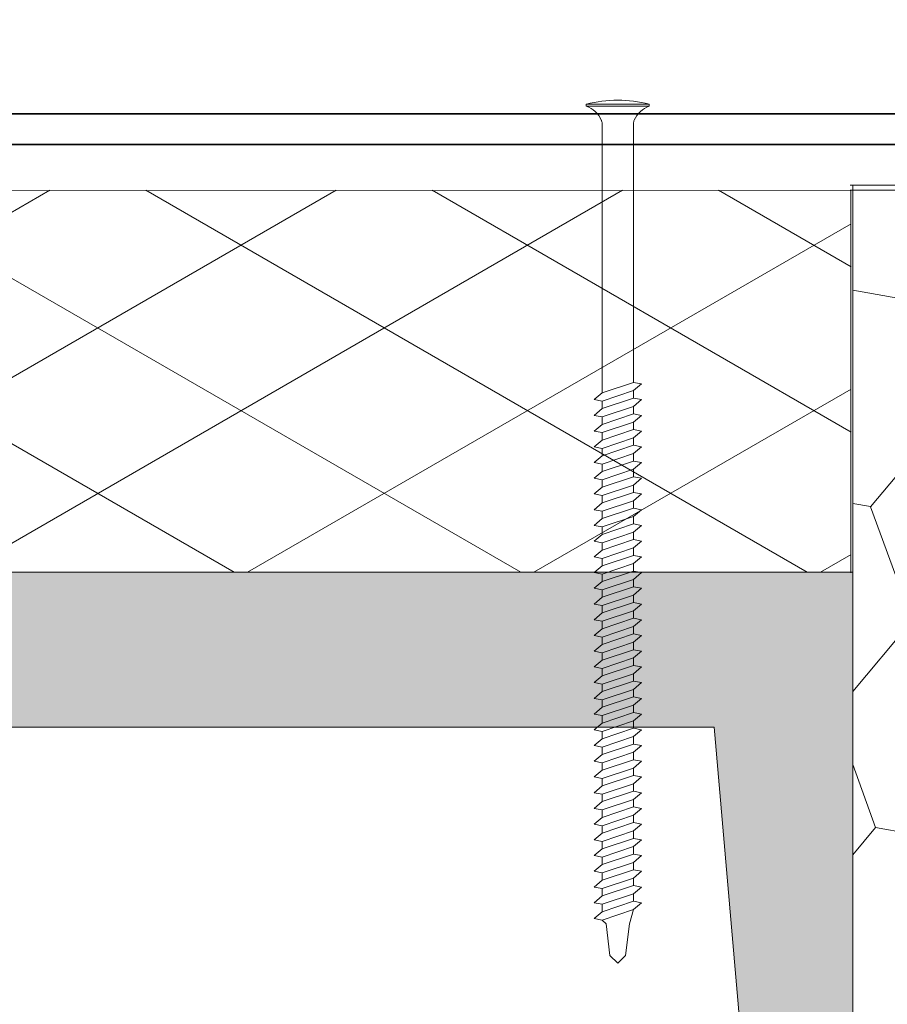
# Model space of a CAD drawing. Header units: millimetres. Extents: x -485339 to 350584, y -1189936 to 0.
# Tile 28 of 256: x -312446 to -312333, y -1061716 to -1061587. Entities that reach past the tile are written whole.
import ezdxf

# ---------------------------------------------------------------- set-up
doc = ezdxf.new("R2010")
doc.units = ezdxf.units.MM
doc.header["$LTSCALE"] = 10
for name, color, linetype, lineweight in [('N_klemp', 220, 'Continuous', 35), ('N_popis', 10, 'Continuous', 18), ('N_čáry_plné', 10, 'Continuous', 18), ('N_šrary', 10, 'Continuous', 18), ('St_čáry_plné', 250, 'Continuous', 18), ('St_šrafy', 250, 'Continuous', 18)]:
    doc.layers.add(name, color=color, linetype=linetype, lineweight=lineweight)
doc.styles.get("Standard").update_dxf_attribs({"font": 'simplex.shx', "width": 0.8})
doc.dimstyles.get("Standard").update_dxf_attribs({"dimtxt": 0.18, "dimasz": 0.18, "dimexe": 0.18, "dimexo": 0.0625, "dimgap": 0.09, "dimtad": 0, "dimtih": 1, "dimtoh": 1, "dimdec": 4, "dimzin": 0, "dimdsep": 46, "dimtxsty": 'Standard', "dimcen": 0.09, "dimadec": 0, "dimazin": 0, "dimtfac": 1, "dimtdec": 4, "dimtofl": 0, "dimtmove": 0, "dimatfit": 3, "dimfxl": 1, "dimtolj": 1, "dimtzin": 0, "dimarcsym": 0})

msp = doc.modelspace()

# ---------------------------------------------------------------- hatches: boundary and pattern name
at = {"layer": 'N_šrary', "linetype": 'Continuous'}
h = msp.add_hatch(dxfattribs=at)
h.set_pattern_fill('DIAMONDS', color=256, scale=150, angle=90, style=0)
h.set_pattern_definition([(150, (-518404.656, -1069215.747), (-9.375, -16.2379763), []), (210, (-518404.656, -1069215.747), (9.375, -16.2379763), [])])
h.paths.add_polyline_path([(-312555.45, -1061659.16), (-312337.24, -1061659.16), (-312337.24, -1061609.16), (-312555.45, -1061609.16)])
at = {"layer": 'N_šrary'}
h = msp.add_hatch(dxfattribs=at)
h.set_pattern_fill('HONEY', color=253, scale=5, angle=190, style=0)
h.set_pattern_definition([(350, (-857.19, -6105.14), (25.83807637, 9.40429065), [15.875, -31.75]), (110, (-857.19, -6105.14), (-21.0633928, 17.6742852), [15.875, -31.75]), (50, (-857.19, -6105.14), (4.77468357, 27.07857585), [-31.75, 15.875])])
h.paths.add_polyline_path([(-312337.04, -1061608.48), (-312337.04, -1061659.16), (-312337.04, -1061745.89), (-312337.04, -1062442.61), (-312217.04, -1062442.61), (-312217.04, -1061608.48)])
at = {"layer": 'St_šrafy'}
h = msp.add_hatch(color=253, dxfattribs=at)
h.dxf.hatch_style = 1
h.paths.add_polyline_path([(-312337.04, -1061659.16), (-312372.67, -1061659.16), (-312547.04, -1061659.16), (-312547.04, -1061745.89), (-312534.65, -1061745.89), (-312528.9, -1061679.46), (-312372.67, -1061679.46), (-312355.18, -1061679.46), (-312349.43, -1061745.89), (-312337.04, -1061745.89)])

# ---------------------------------------------------------------- linework, layer by layer
at = {"layer": 'N_klemp', "lineweight": 35}
msp.add_lwpolyline([(-312530.57, -1061570.44), (-312555.9, -1061572.74, 0.387902), (-312560.45, -1061577.72), (-312560.45, -1061598.16, 0.414214), (-312555.45, -1061603.16), (-312168.6, -1061603.16, 0.414214), (-312163.6, -1061598.16), (-312163.6, -1061551.45, 0.44165), (-312169.07, -1061546.47), (-312213.39, -1061550.6)], format="xyb", dxfattribs=at)
msp.add_lwpolyline([(-312168.6, -1061599.16), (-312555.45, -1061599.16)], dxfattribs=at)
at = {"layer": 'N_čáry_plné', "linetype": 'ByBlock'}
for p, q in [((-312371.92, -1061597.89), (-312371.92, -1061598.14)), ((-312371.92, -1061597.89), (-312363.68, -1061597.89)), ((-312365.74, -1061597.89), (-312369.86, -1061597.89)), ((-312363.68, -1061597.89), (-312363.68, -1061598.14)), ((-312371.92, -1061598.14), (-312371.66, -1061598.14)), ((-312371.92, -1061598.14), (-312363.68, -1061598.14)), ((-312369.86, -1061635.68), (-312369.86, -1061600.4)), ((-312365.74, -1061634.31), (-312365.74, -1061600.4)), ((-312555.45, -1061609.16), (-312337.28, -1061609.23)), ((-312365.74, -1061633.33), (-312365.74, -1061634.31)), ((-312369.86, -1061635.68), (-312365.74, -1061634.31)), ((-312369.86, -1061636.76), (-312365.74, -1061635.39)), ((-312365.74, -1061634.31), (-312364.71, -1061634.51)), ((-312365.74, -1061635.39), (-312364.71, -1061634.51)), ((-312365.74, -1061635.39), (-312365.74, -1061636.36)), ((-312370.89, -1061636.56), (-312369.86, -1061635.68)), ((-312370.89, -1061636.56), (-312369.86, -1061636.76)), ((-312369.86, -1061637.74), (-312365.74, -1061636.36)), ((-312365.74, -1061636.36), (-312364.71, -1061636.56)), ((-312365.74, -1061637.45), (-312364.71, -1061636.56)), ((-312370.89, -1061638.62), (-312369.86, -1061637.74)), ((-312369.86, -1061636.76), (-312369.86, -1061637.74)), ((-312369.86, -1061638.82), (-312365.74, -1061637.45)), ((-312365.74, -1061637.45), (-312365.74, -1061638.42)), ((-312370.89, -1061638.62), (-312369.86, -1061638.82)), ((-312369.86, -1061639.8), (-312365.74, -1061638.42)), ((-312369.86, -1061638.82), (-312369.86, -1061639.8)), ((-312365.74, -1061638.42), (-312364.71, -1061638.62)), ((-312365.74, -1061639.51), (-312364.71, -1061638.62)), ((-312370.89, -1061640.68), (-312369.86, -1061639.8)), ((-312369.86, -1061640.88), (-312365.74, -1061639.51)), ((-312369.86, -1061641.85), (-312365.74, -1061640.48)), ((-312365.74, -1061639.51), (-312365.74, -1061640.48)), ((-312365.74, -1061640.48), (-312364.71, -1061640.68)), ((-312370.89, -1061640.68), (-312369.86, -1061640.88)), ((-312370.89, -1061642.74), (-312369.86, -1061641.85)), ((-312369.86, -1061640.88), (-312369.86, -1061641.85)), ((-312369.86, -1061642.94), (-312365.74, -1061641.57)), ((-312365.74, -1061641.57), (-312364.71, -1061640.68)), ((-312365.74, -1061641.57), (-312365.74, -1061642.54)), ((-312370.89, -1061642.74), (-312369.86, -1061642.94)), ((-312369.86, -1061643.91), (-312365.74, -1061642.54)), ((-312369.86, -1061642.94), (-312369.86, -1061643.91)), ((-312365.74, -1061642.54), (-312364.71, -1061642.74)), ((-312365.74, -1061643.62), (-312364.71, -1061642.74)), ((-312370.89, -1061644.8), (-312369.86, -1061643.91)), ((-312369.86, -1061645), (-312365.74, -1061643.62)), ((-312365.74, -1061643.62), (-312365.74, -1061644.6)), ((-312370.89, -1061644.8), (-312369.86, -1061645)), ((-312369.86, -1061645.97), (-312365.74, -1061644.6)), ((-312369.86, -1061645), (-312369.86, -1061645.97)), ((-312369.86, -1061647.05), (-312365.74, -1061645.68)), ((-312365.74, -1061644.6), (-312364.71, -1061644.8)), ((-312365.74, -1061645.68), (-312364.71, -1061644.8)), ((-312365.74, -1061645.68), (-312365.74, -1061646.66)), ((-312370.89, -1061646.86), (-312369.86, -1061645.97)), ((-312370.89, -1061646.86), (-312369.86, -1061647.05)), ((-312369.86, -1061648.03), (-312365.74, -1061646.66)), ((-312365.74, -1061646.66), (-312364.71, -1061646.86)), ((-312365.74, -1061647.74), (-312364.71, -1061646.86)), ((-312370.89, -1061648.91), (-312369.86, -1061648.03)), ((-312369.86, -1061647.05), (-312369.86, -1061648.03)), ((-312369.86, -1061649.11), (-312365.74, -1061647.74)), ((-312365.74, -1061647.74), (-312365.74, -1061648.71)), ((-312370.89, -1061648.91), (-312369.86, -1061649.11)), ((-312369.86, -1061650.09), (-312365.74, -1061648.71)), ((-312369.86, -1061649.11), (-312369.86, -1061650.09)), ((-312365.74, -1061648.71), (-312364.71, -1061648.91)), ((-312365.74, -1061649.8), (-312364.71, -1061648.91)), ((-312370.89, -1061650.97), (-312369.86, -1061650.09)), ((-312369.86, -1061651.17), (-312365.74, -1061649.8)), ((-312369.86, -1061652.14), (-312365.74, -1061650.77)), ((-312365.74, -1061649.8), (-312365.74, -1061650.77)), ((-312365.74, -1061650.77), (-312364.71, -1061650.97)), ((-312370.89, -1061650.97), (-312369.86, -1061651.17)), ((-312370.89, -1061653.03), (-312369.86, -1061652.14)), ((-312369.86, -1061651.17), (-312369.86, -1061652.14)), ((-312369.86, -1061653.23), (-312365.74, -1061651.86)), ((-312365.74, -1061651.86), (-312364.71, -1061650.97)), ((-312365.74, -1061651.86), (-312365.74, -1061652.83)), ((-312370.89, -1061653.03), (-312369.86, -1061653.23)), ((-312369.86, -1061654.2), (-312365.74, -1061652.83)), ((-312369.86, -1061653.23), (-312369.86, -1061654.2)), ((-312365.74, -1061652.83), (-312364.71, -1061653.03)), ((-312365.74, -1061653.92), (-312364.71, -1061653.03)), ((-312370.89, -1061655.09), (-312369.86, -1061654.2)), ((-312369.86, -1061655.29), (-312365.74, -1061653.92)), ((-312365.74, -1061653.92), (-312365.74, -1061654.89)), ((-312370.89, -1061655.09), (-312369.86, -1061655.29)), ((-312369.86, -1061656.26), (-312365.74, -1061654.89)), ((-312369.86, -1061655.29), (-312369.86, -1061656.26)), ((-312369.86, -1061657.35), (-312365.74, -1061655.97)), ((-312365.74, -1061654.89), (-312364.71, -1061655.09)), ((-312365.74, -1061655.97), (-312364.71, -1061655.09)), ((-312365.74, -1061655.97), (-312365.74, -1061656.95)), ((-312370.89, -1061657.15), (-312369.86, -1061656.26)), ((-312370.89, -1061657.15), (-312369.86, -1061657.35)), ((-312369.86, -1061658.32), (-312365.74, -1061656.95)), ((-312369.86, -1061657.35), (-312369.86, -1061658.32)), ((-312365.74, -1061656.95), (-312364.71, -1061657.15)), ((-312365.74, -1061658.03), (-312364.71, -1061657.15)), ((-312370.89, -1061659.2), (-312369.86, -1061658.32)), ((-312369.86, -1061659.4), (-312365.74, -1061658.03)), ((-312365.74, -1061658.03), (-312365.74, -1061659.01)), ((-312555.45, -1061659.16), (-312337.04, -1061659.16)), ((-312370.89, -1061659.2), (-312369.86, -1061659.4)), ((-312369.86, -1061660.38), (-312365.74, -1061659.01)), ((-312369.86, -1061659.4), (-312369.86, -1061660.38)), ((-312365.74, -1061659.01), (-312364.71, -1061659.2)), ((-312365.74, -1061660.09), (-312364.71, -1061659.2)), ((-312370.89, -1061661.26), (-312369.86, -1061660.38)), ((-312369.86, -1061661.46), (-312365.74, -1061660.09)), ((-312369.86, -1061662.44), (-312365.74, -1061661.06)), ((-312365.74, -1061660.09), (-312365.74, -1061661.06)), ((-312365.74, -1061661.06), (-312364.71, -1061661.26)), ((-312370.89, -1061661.26), (-312369.86, -1061661.46)), ((-312370.89, -1061663.32), (-312369.86, -1061662.44)), ((-312369.86, -1061661.46), (-312369.86, -1061662.44)), ((-312369.86, -1061663.52), (-312365.74, -1061662.15)), ((-312365.74, -1061662.15), (-312364.71, -1061661.26)), ((-312365.74, -1061662.15), (-312365.74, -1061663.12)), ((-312370.89, -1061663.32), (-312369.86, -1061663.52)), ((-312369.86, -1061664.49), (-312365.74, -1061663.12)), ((-312369.86, -1061663.52), (-312369.86, -1061664.49)), ((-312365.74, -1061663.12), (-312364.71, -1061663.32)), ((-312365.74, -1061664.21), (-312364.71, -1061663.32)), ((-312370.89, -1061665.38), (-312369.86, -1061664.49)), ((-312369.86, -1061665.58), (-312365.74, -1061664.21)), ((-312365.74, -1061664.21), (-312365.74, -1061665.18)), ((-312370.89, -1061665.38), (-312369.86, -1061665.58)), ((-312369.86, -1061666.55), (-312365.74, -1061665.18)), ((-312369.86, -1061665.58), (-312369.86, -1061666.55)), ((-312369.86, -1061667.64), (-312365.74, -1061666.26)), ((-312365.74, -1061665.18), (-312364.71, -1061665.38)), ((-312365.74, -1061666.26), (-312364.71, -1061665.38)), ((-312365.74, -1061666.26), (-312365.74, -1061667.24)), ((-312370.89, -1061667.44), (-312369.86, -1061666.55)), ((-312370.89, -1061667.44), (-312369.86, -1061667.64)), ((-312369.86, -1061668.61), (-312365.74, -1061667.24)), ((-312369.86, -1061667.64), (-312369.86, -1061668.61)), ((-312365.74, -1061667.24), (-312364.71, -1061667.44)), ((-312365.74, -1061668.32), (-312364.71, -1061667.44)), ((-312370.89, -1061669.5), (-312369.86, -1061668.61)), ((-312369.86, -1061669.7), (-312365.74, -1061668.32)), ((-312365.74, -1061668.32), (-312365.74, -1061669.3)), ((-312370.89, -1061669.5), (-312369.86, -1061669.7)), ((-312369.86, -1061670.67), (-312365.74, -1061669.3)), ((-312369.86, -1061669.7), (-312369.86, -1061670.67)), ((-312365.74, -1061669.3), (-312364.71, -1061669.5)), ((-312365.74, -1061670.38), (-312364.71, -1061669.5)), ((-312370.89, -1061671.55), (-312369.86, -1061670.67)), ((-312369.86, -1061671.75), (-312365.74, -1061670.38)), ((-312369.86, -1061672.73), (-312365.74, -1061671.35)), ((-312365.74, -1061670.38), (-312365.74, -1061671.35)), ((-312365.74, -1061671.35), (-312364.71, -1061671.55)), ((-312370.89, -1061671.55), (-312369.86, -1061671.75)), ((-312370.89, -1061673.61), (-312369.86, -1061672.73)), ((-312369.86, -1061671.75), (-312369.86, -1061672.73)), ((-312369.86, -1061673.81), (-312365.74, -1061672.44)), ((-312365.74, -1061672.44), (-312364.71, -1061671.55)), ((-312365.74, -1061672.44), (-312365.74, -1061673.41)), ((-312370.89, -1061673.61), (-312369.86, -1061673.81)), ((-312369.86, -1061674.79), (-312365.74, -1061673.41)), ((-312369.86, -1061673.81), (-312369.86, -1061674.79)), ((-312365.74, -1061673.41), (-312364.71, -1061673.61)), ((-312365.74, -1061674.5), (-312364.71, -1061673.61)), ((-312370.89, -1061675.67), (-312369.86, -1061674.79)), ((-312369.86, -1061675.87), (-312365.74, -1061674.5)), ((-312365.74, -1061674.5), (-312365.74, -1061675.47)), ((-312370.89, -1061675.67), (-312369.86, -1061675.87)), ((-312369.86, -1061676.84), (-312365.74, -1061675.47)), ((-312369.86, -1061675.87), (-312369.86, -1061676.84)), ((-312369.86, -1061677.93), (-312365.74, -1061676.56)), ((-312365.74, -1061675.47), (-312364.71, -1061675.67)), ((-312365.74, -1061676.56), (-312364.71, -1061675.67)), ((-312365.74, -1061676.56), (-312365.74, -1061677.53)), ((-312370.89, -1061677.73), (-312369.86, -1061676.84)), ((-312370.89, -1061677.73), (-312369.86, -1061677.93)), ((-312369.86, -1061678.9), (-312365.74, -1061677.53)), ((-312369.86, -1061677.93), (-312369.86, -1061678.9)), ((-312365.74, -1061677.53), (-312364.71, -1061677.73)), ((-312365.74, -1061678.61), (-312364.71, -1061677.73)), ((-312370.89, -1061679.79), (-312369.86, -1061678.9)), ((-312369.86, -1061679.99), (-312365.74, -1061678.61)), ((-312365.74, -1061678.61), (-312365.74, -1061679.59)), ((-312370.89, -1061679.79), (-312369.86, -1061679.99)), ((-312369.86, -1061680.96), (-312365.74, -1061679.59)), ((-312369.86, -1061679.99), (-312369.86, -1061680.96)), ((-312365.74, -1061679.59), (-312364.71, -1061679.79)), ((-312365.74, -1061680.67), (-312364.71, -1061679.79)), ((-312370.89, -1061681.85), (-312369.86, -1061680.96)), ((-312369.86, -1061682.04), (-312365.74, -1061680.67)), ((-312369.86, -1061683.02), (-312365.74, -1061681.65)), ((-312365.74, -1061680.67), (-312365.74, -1061681.65)), ((-312365.74, -1061681.65), (-312364.71, -1061681.85)), ((-312370.89, -1061681.85), (-312369.86, -1061682.04)), ((-312370.89, -1061683.9), (-312369.86, -1061683.02)), ((-312369.86, -1061682.04), (-312369.86, -1061683.02)), ((-312369.86, -1061684.1), (-312365.74, -1061682.73)), ((-312365.74, -1061682.73), (-312364.71, -1061681.85)), ((-312365.74, -1061682.73), (-312365.74, -1061683.7)), ((-312370.89, -1061683.9), (-312369.86, -1061684.1)), ((-312369.86, -1061685.08), (-312365.74, -1061683.7)), ((-312369.86, -1061684.1), (-312369.86, -1061685.08)), ((-312365.74, -1061683.7), (-312364.71, -1061683.9)), ((-312365.74, -1061684.79), (-312364.71, -1061683.9)), ((-312370.89, -1061685.96), (-312369.86, -1061685.08)), ((-312369.86, -1061686.16), (-312365.74, -1061684.79)), ((-312365.74, -1061684.79), (-312365.74, -1061685.76)), ((-312370.89, -1061685.96), (-312369.86, -1061686.16)), ((-312369.86, -1061687.13), (-312365.74, -1061685.76)), ((-312369.86, -1061686.16), (-312369.86, -1061687.13)), ((-312369.86, -1061688.22), (-312365.74, -1061686.85)), ((-312365.74, -1061685.76), (-312364.71, -1061685.96)), ((-312365.74, -1061686.85), (-312364.71, -1061685.96)), ((-312365.74, -1061686.85), (-312365.74, -1061687.82)), ((-312370.89, -1061688.02), (-312369.86, -1061687.13)), ((-312370.89, -1061688.02), (-312369.86, -1061688.22)), ((-312369.86, -1061689.19), (-312365.74, -1061687.82)), ((-312369.86, -1061688.22), (-312369.86, -1061689.19)), ((-312365.74, -1061687.82), (-312364.71, -1061688.02)), ((-312365.74, -1061688.91), (-312364.71, -1061688.02)), ((-312370.89, -1061690.08), (-312369.86, -1061689.19)), ((-312369.86, -1061690.28), (-312365.74, -1061688.91)), ((-312365.74, -1061688.91), (-312365.74, -1061689.88)), ((-312370.89, -1061690.08), (-312369.86, -1061690.28)), ((-312369.86, -1061691.25), (-312365.74, -1061689.88)), ((-312369.86, -1061690.28), (-312369.86, -1061691.25)), ((-312365.74, -1061689.88), (-312364.71, -1061690.08)), ((-312365.74, -1061690.96), (-312364.71, -1061690.08)), ((-312370.89, -1061692.14), (-312369.86, -1061691.25)), ((-312370.89, -1061692.14), (-312369.86, -1061692.34)), ((-312369.86, -1061692.34), (-312365.74, -1061690.96)), ((-312369.86, -1061693.31), (-312365.74, -1061691.94)), ((-312365.74, -1061690.96), (-312365.74, -1061691.94)), ((-312365.74, -1061691.94), (-312364.71, -1061692.14)), ((-312365.74, -1061693.02), (-312364.71, -1061692.14)), ((-312370.89, -1061694.19), (-312369.86, -1061693.31)), ((-312369.86, -1061692.34), (-312369.86, -1061693.31)), ((-312369.86, -1061694.39), (-312365.74, -1061693.02)), ((-312365.74, -1061693.02), (-312365.74, -1061694)), ((-312370.89, -1061694.19), (-312369.86, -1061694.39)), ((-312369.86, -1061695.37), (-312365.74, -1061694)), ((-312369.86, -1061694.39), (-312369.86, -1061695.37)), ((-312365.74, -1061694), (-312364.71, -1061694.19)), ((-312365.74, -1061695.08), (-312364.71, -1061694.19)), ((-312370.89, -1061696.25), (-312369.86, -1061695.37)), ((-312369.86, -1061696.45), (-312365.74, -1061695.08)), ((-312365.74, -1061695.08), (-312365.74, -1061696.05)), ((-312370.89, -1061696.25), (-312369.86, -1061696.45)), ((-312369.86, -1061697.43), (-312365.74, -1061696.05)), ((-312369.86, -1061696.45), (-312369.86, -1061697.43)), ((-312369.86, -1061698.51), (-312365.74, -1061697.14)), ((-312365.74, -1061696.05), (-312364.71, -1061696.25)), ((-312365.74, -1061697.14), (-312364.71, -1061696.25)), ((-312365.74, -1061697.14), (-312365.74, -1061698.11)), ((-312370.89, -1061698.31), (-312369.86, -1061697.43)), ((-312370.89, -1061698.31), (-312369.86, -1061698.51)), ((-312369.86, -1061699.48), (-312365.74, -1061698.11)), ((-312369.86, -1061698.51), (-312369.86, -1061699.48)), ((-312365.74, -1061698.11), (-312364.71, -1061698.31)), ((-312365.74, -1061699.2), (-312364.71, -1061698.31)), ((-312370.89, -1061700.37), (-312369.86, -1061699.48)), ((-312369.86, -1061700.57), (-312365.74, -1061699.2)), ((-312365.74, -1061699.2), (-312365.74, -1061700.17)), ((-312370.89, -1061700.37), (-312369.86, -1061700.57)), ((-312369.86, -1061701.54), (-312365.74, -1061700.17)), ((-312369.86, -1061700.57), (-312369.86, -1061701.54)), ((-312365.74, -1061700.17), (-312364.71, -1061700.37)), ((-312365.74, -1061701.25), (-312364.71, -1061700.37)), ((-312370.89, -1061702.43), (-312369.86, -1061701.54)), ((-312370.89, -1061702.43), (-312369.86, -1061702.63)), ((-312369.86, -1061702.63), (-312365.74, -1061701.25)), ((-312369.86, -1061703.6), (-312365.74, -1061702.23)), ((-312365.74, -1061701.25), (-312365.74, -1061702.23)), ((-312365.74, -1061702.23), (-312364.71, -1061702.43)), ((-312365.74, -1061703.31), (-312364.71, -1061702.43)), ((-312370.89, -1061704.49), (-312369.86, -1061703.6)), ((-312369.86, -1061702.63), (-312369.86, -1061703.6)), ((-312369.86, -1061704.69), (-312365.74, -1061703.31)), ((-312366.26, -1061705.2), (-312365.74, -1061703.31)), ((-312370.89, -1061704.49), (-312369.86, -1061704.69)), ((-312369.34, -1061705.2), (-312369.86, -1061704.69)), ((-312369.34, -1061705.2), (-312368.83, -1061709.32)), ((-312366.26, -1061705.2), (-312366.77, -1061709.32)), ((-312368.83, -1061709.32), (-312367.8, -1061710.35)), ((-312366.77, -1061709.32), (-312367.8, -1061710.35))]:
    msp.add_line(p, q, dxfattribs=at).dxf.unprotected_set("ltscale", 0)
at = {"layer": 'N_čáry_plné', "linetype": 'Continuous'}
for p, q in [((-312337.36, -1061609.16), (-312248.6, -1061609.16)), ((-312337.28, -1061659.23), (-312337.28, -1061609.23))]:
    msp.add_line(p, q, dxfattribs=at)
at = {"layer": 'N_čáry_plné'}
for points in [[(-312337.36, -1061608.48), (-312217.04, -1061608.48), (-312217.04, -1062442.61), (-312337.04, -1062442.61), (-312337.04, -1061745.89), (-312337.04, -1061659.16), (-312337.04, -1061608.48)], [(-312337.04, -1061659.16), (-312337.04, -1061638.48)]]:
    msp.add_lwpolyline(points, dxfattribs=at)
at = {"layer": 'N_čáry_plné', "linetype": 'ByBlock'}
for centre, radius, start, end in [((-312367.8, -1061614.09), 16.72, 75.75, 104.25), ((-312373.15, -1061601.43), 3.51, 24.4705, 69.4691), ((-312362.45, -1061601.43), 3.51, 110.5309, 155.5295), ((-312370.89, -1061600.4), 1.03, 0, 24.4705), ((-312364.71, -1061600.4), 1.03, 155.5295, 180)]:
    msp.add_arc(centre, radius, start, end, dxfattribs=at).dxf.unprotected_set("ltscale", 0)
at = {"layer": 'St_čáry_plné'}
msp.add_lwpolyline([(-312372.67, -1061679.46), (-312355.18, -1061679.46), (-312349.43, -1061745.89), (-312337.04, -1061745.89), (-312337.04, -1061659.16), (-312372.67, -1061659.16), (-312547.04, -1061659.16), (-312547.04, -1061745.89), (-312534.65, -1061745.89), (-312528.9, -1061679.46)], close=True, dxfattribs=at)

# ---------------------------------------------------------------- leaders
at = {"layer": 'N_popis'}
msp.add_leader([(-312521.9, -1061593.43), (-312095.36, -1061354.7), (-311797.79, -1061354.7)], dimstyle='Standard', override={"dimasz": 10}, dxfattribs=at)

doc.saveas('drawing.dxf')
